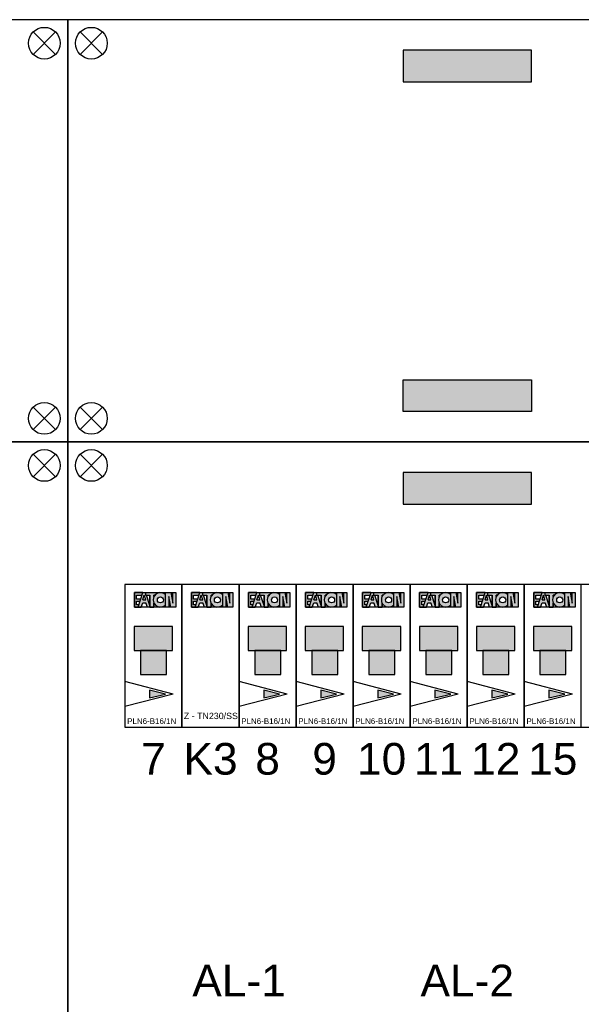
# Model space of a CAD drawing. Header units: millimetres. Extents: x -35665 to 9285, y 16711 to 36239.
# Tile 8 of 22: x -28257 to -26485, y 31585 to 34693. Entities that reach past the tile are written whole.
import ezdxf
from ezdxf.enums import TextEntityAlignment as Align

# ---------------------------------------------------------------- set-up
doc = ezdxf.new("R2010")
doc.units = ezdxf.units.MM
doc.header["$LTSCALE"] = 100
doc.layers.add('EL$6----', color=7, linetype='Continuous')
doc.layers.add('EL6-----', color=7, linetype='Continuous')
doc.styles.add('Arial', font='arial.ttf')

# ---------------------------------------------------------------- blocks, each defined once
blk = doc.blocks.new('kastblok 1 leeg')
for points in [[(1462.5, -196.3), (1462.5, -96.3), (1057.5, -96.3), (1057.5, -196.3)], [(1462.5, -1136.6), (1462.5, -1236.6), (1057.5, -1236.6), (1057.5, -1136.6)]]:
    blk.add_hatch(color=256).paths.add_polyline_path(points)
blk.add_lwpolyline([(0, -1332.9), (2520, -1332.9), (2520, 0), (0, 0)], close=True)
for points in [[(38.8, -109.5), (109.5, -38.8)], [(109.5, -109.5), (38.8, -38.8)], [(2481.2, -109.5), (2410.5, -38.8)], [(2410.5, -109.5), (2481.2, -38.8)], [(38.8, -1223.4), (109.5, -1294.1)], [(109.5, -1223.4), (38.8, -1294.1)], [(2481.2, -1223.4), (2410.5, -1294.1)], [(2410.5, -1223.4), (2481.2, -1294.1)]]:
    blk.add_lwpolyline(points)
at = {"flags": 128}
for points in [[(1057.5, -196.3), (1462.5, -196.3), (1462.5, -96.3), (1057.5, -96.3), (1057.5, -196.3)], [(1057.5, -1136.6), (1462.5, -1136.6), (1462.5, -1236.6), (1057.5, -1236.6), (1057.5, -1136.6)]]:
    blk.add_lwpolyline(points, dxfattribs=at)
for centre in [(74.2, -74.2), (2445.8, -74.2), (74.2, -1258.7), (2445.8, -1258.7)]:
    blk.add_circle(centre, 50)
blk = doc.blocks.new('kastblok 3')
blk.add_hatch(color=256).paths.add_polyline_path([(1462.5, -196.3), (1462.5, -96.3), (1057.5, -96.3), (1057.5, -196.3)])
for points in [[(0, -3998.7), (2520, -3998.7), (2520, 0), (0, 0)], [(2340, -450), (180, -450), (180, -900), (2340, -900)], [(180, -900), (2340, -900), (2340, -450), (180, -450)]]:
    blk.add_lwpolyline(points, close=True)
for points in [[(38.8, -109.5), (109.5, -38.8)], [(109.5, -109.5), (38.8, -38.8)], [(2481.2, -109.5), (2410.5, -38.8)], [(2410.5, -109.5), (2481.2, -38.8)]]:
    blk.add_lwpolyline(points)
at = {"flags": 128}
blk.add_lwpolyline([(1057.5, -196.3), (1462.5, -196.3), (1462.5, -96.3), (1057.5, -96.3), (1057.5, -196.3)], dxfattribs=at)
for centre in [(74.2, -74.2), (2445.8, -74.2)]:
    blk.add_circle(centre, 50)
blk = doc.blocks.new('Eaton Relais')
for points in [[(56.3, -26), (56.3, -25.3), (29.7, -25.3), (29.7, -71.2), (41.5, -71.2), (43.7, -64.4), (36.8, -64.4), (36.8, -52.8), (47.5, -52.8), (49.6, -46.4), (36.8, -46.4), (36.8, -33.6), (53.8, -33.6)], [(106, -26.1), (106, -25.3), (64.4, -25.3), (64.4, -33.6), (78.8, -33.6), (78.8, -71.2), (91.6, -71.2), (91.6, -59, -0.247607), (91.6, -37.5), (91.6, -33.6), (94.2, -33.6, -0.156025)], [(150.7, -58.9), (144.4, -25.3), (128.4, -25.3), (128.4, -71.2), (138, -71.2), (138, -37.6), (144.3, -71.2), (160.3, -71.2), (160.3, -25.3), (150.7, -25.3)]]:
    blk.add_hatch(color=160).paths.add_polyline_path(points)
h = blk.add_hatch(color=256)
h.paths.add_polyline_path([(68.1, -33.6), (64.4, -33.6), (64.4, -25.3), (56.5, -25.3), (41.5, -71.2), (51.1, -71.2), (56.1, -58), (65.7, -58), (70.8, -71.2), (78.8, -71.2), (78.8, -66.3)])
h.paths.add_polyline_path([(65.4, -48.6), (56.5, -48.6), (60.9, -33.6)], flags=16)
h = blk.add_hatch(color=256)
h.paths.add_polyline_path([(128.4, -64.1), (128.4, -32.4, 2.489681)])
h.paths.add_polyline_path([(102.3, -48.3, -1), (121.5, -48.3, -1)], flags=16)
at = {"color": 0}
blk.add_lwpolyline([(0, 0), (0, -450), (180, -450), (180, 0), (0, 0)], dxfattribs=at)
for points in [[(29.7, -25.3), (29.7, -71.2), (41.5, -71.2)], [(56.3, -26), (56.3, -25.3), (29.7, -25.3)], [(41.5, -71.2), (56.5, -25.3)], [(56.5, -25.3), (65.5, -25.3)], [(64.4, -25.3), (64.4, -33.6), (78.8, -33.6), (78.8, -71.2), (91.6, -71.2), (91.6, -59)], [(64.4, -25.3), (106, -25.3)], [(106, -25.3), (106, -26.1)], [(128.4, -71.2), (128.4, -25.3), (144.4, -25.3)], [(144.3, -71.2), (138, -37.6), (138, -71.2), (128.4, -71.2), (128.4, -25.3)], [(160.3, -25.3), (160.3, -71.2), (144.3, -71.2)], [(144.4, -25.3), (150.7, -58.9), (150.7, -25.3), (160.3, -25.3), (160.3, -71.2)], [(49.6, -46.4), (36.8, -46.4), (36.8, -33.6), (53.8, -33.6)], [(43.7, -64.4), (36.8, -64.4), (36.8, -52.8), (47.5, -52.8)], [(41.5, -71.2), (51.1, -71.2), (56.1, -58), (65.7, -58)], [(56.5, -48.6), (60.9, -33.6)], [(56.5, -48.6), (65.4, -48.6)], [(65.4, -48.6), (60.9, -33.6)], [(80.4, -71.2), (70.8, -71.2), (65.7, -58), (65.7, -58)], [(78.8, -66.3), (68.1, -33.6)], [(91.6, -59), (91.6, -71.2), (78.8, -71.2), (78.8, -33.6)], [(91.6, -37.5), (91.6, -33.6)], [(94.2, -33.6), (91.6, -33.6), (91.6, -37.5)]]:
    blk.add_lwpolyline(points)
blk.add_lwpolyline([(29.7, -25.3), (160.3, -25.3), (160.3, -71.2), (29.7, -71.2)], close=True)
blk.add_circle((111.9, -48.3), 9.6)
blk.add_arc((111.9, -48.3), 22.9, 43.7665, 316.2335)
at = {"style": 'Arial'}
blk.add_text('Z - TN230/SS', height=20, dxfattribs=at).set_placement((91.1, -414.7), align=Align.MIDDLE_CENTER)
blk = doc.blocks.new('*U48')
for color, points in [(160, [(56.3, -26), (56.3, -25.3), (29.7, -25.3), (29.7, -71.2), (41.5, -71.2), (43.7, -64.4), (36.8, -64.4), (36.8, -52.8), (47.5, -52.8), (49.6, -46.4), (36.8, -46.4), (36.8, -33.6), (53.8, -33.6)]), (160, [(106, -26.1), (106, -25.3), (64.4, -25.3), (64.4, -33.6), (78.8, -33.6), (78.8, -71.2), (91.6, -71.2), (91.6, -59, -0.247607), (91.6, -37.5), (91.6, -33.6), (94.2, -33.6, -0.156025)]), (160, [(150.7, -58.9), (144.4, -25.3), (128.4, -25.3), (128.4, -71.2), (138, -71.2), (138, -37.6), (144.3, -71.2), (160.3, -71.2), (160.3, -25.3), (150.7, -25.3)]), (256, [(49.3, -283.6), (131.5, -283.6), (131.5, -207.8), (49.3, -207.8)])]:
    blk.add_hatch(color=color).paths.add_polyline_path(points)
h = blk.add_hatch(color=256)
h.paths.add_polyline_path([(68.1, -33.6), (64.4, -33.6), (64.4, -25.3), (56.5, -25.3), (41.5, -71.2), (51.1, -71.2), (56.1, -58), (65.7, -58), (70.8, -71.2), (78.8, -71.2), (78.8, -66.3)])
h.paths.add_polyline_path([(65.4, -48.6), (56.5, -48.6), (60.9, -33.6)], flags=16)
h = blk.add_hatch(color=256)
h.paths.add_polyline_path([(128.4, -64.1), (128.4, -32.4, 2.489681)])
h.paths.add_polyline_path([(102.3, -48.3, -1), (121.5, -48.3, -1)], flags=16)
h = blk.add_hatch(color=256)
h.dxf.hatch_style = 1
h.paths.add_polyline_path([(150, -132.6), (29, -132.6), (29, -207.8), (150, -207.8)])
h = blk.add_hatch(color=20)
h.dxf.hatch_style = 1
h.paths.add_polyline_path([(77.9, -333), (77.9, -358.1), (127.9, -345.6)])
at = {"color": 0}
blk.add_line((150, -207.4), (150, -132.6), dxfattribs=at)
blk.add_line((150, -207.4), (150, -132.6), dxfattribs=at)
blk.add_lwpolyline([(0, 0), (0, -450), (180, -450), (180, 0), (0, 0)], dxfattribs=at)
for points in [[(29.7, -25.3), (29.7, -71.2), (41.5, -71.2)], [(56.3, -26), (56.3, -25.3), (29.7, -25.3)], [(41.5, -71.2), (56.5, -25.3)], [(56.5, -25.3), (65.5, -25.3)], [(64.4, -25.3), (64.4, -33.6), (78.8, -33.6), (78.8, -71.2), (91.6, -71.2), (91.6, -59)], [(64.4, -25.3), (106, -25.3)], [(106, -25.3), (106, -26.1)], [(128.4, -71.2), (128.4, -25.3), (144.4, -25.3)], [(144.3, -71.2), (138, -37.6), (138, -71.2), (128.4, -71.2), (128.4, -25.3)], [(160.3, -25.3), (160.3, -71.2), (144.3, -71.2)], [(144.4, -25.3), (150.7, -58.9), (150.7, -25.3), (160.3, -25.3), (160.3, -71.2)], [(49.6, -46.4), (36.8, -46.4), (36.8, -33.6), (53.8, -33.6)], [(43.7, -64.4), (36.8, -64.4), (36.8, -52.8), (47.5, -52.8)], [(41.5, -71.2), (51.1, -71.2), (56.1, -58), (65.7, -58)], [(56.5, -48.6), (60.9, -33.6)], [(56.5, -48.6), (65.4, -48.6)], [(65.4, -48.6), (60.9, -33.6)], [(80.4, -71.2), (70.8, -71.2), (65.7, -58), (65.7, -58)], [(78.8, -66.3), (68.1, -33.6)], [(91.6, -59), (91.6, -71.2), (78.8, -71.2), (78.8, -33.6)], [(91.6, -37.5), (91.6, -33.6)], [(94.2, -33.6), (91.6, -33.6), (91.6, -37.5)], [(151.8, -345.6), (0, -305.9)], [(151.8, -345.6), (0, -385.2)]]:
    blk.add_lwpolyline(points)
for points in [[(29.7, -25.3), (160.3, -25.3), (160.3, -71.2), (29.7, -71.2)], [(77.9, -333), (77.9, -358.1), (127.9, -345.6)]]:
    blk.add_lwpolyline(points, close=True)
for points in [[(29, -207.8), (150, -207.8), (150, -132.6), (29, -132.6)], [(49.3, -283.6), (131.5, -283.6), (131.5, -207.8), (49.3, -207.8)], [(49.3, -283.6), (131.5, -283.6), (131.5, -207.8), (49.3, -207.8)]]:
    blk.add_lwpolyline(points, close=True, dxfattribs=at)
blk.add_circle((111.9, -48.3), 9.6)
blk.add_arc((111.9, -48.3), 22.9, 43.7665, 316.2335)
at = {"style": 'Arial'}
for tag, p in [('TYPENUMMER', (6.9, -440.3)), ('SCHAKELVERMOGEN', (47.8, -440.3))]:
    blk.add_attdef(tag, p, '', height=18, dxfattribs=at)

msp = doc.modelspace()

# ---------------------------------------------------------------- block references
for name, p in [('kastblok 1 leeg', (-30624.5, 34692.6)), ('kastblok 1 leeg', (-28104.5, 34692.6)), ('kastblok 3', (-30624.5, 33359.6)), ('kastblok 3', (-28104.5, 33359.6))]:
    msp.add_blockref(name, p)
at = {"layer": 'EL$6----'}
ref = msp.add_blockref('*U48', (-27924.5, 32909.6), dxfattribs=at)
ref.add_attrib('TYPENUMMER', 'PLN6-B16/1N', (-27917.6, 32469.4), dxfattribs={"layer": '0', "height": 18, "style": 'Arial'})
ref = msp.add_blockref('*U48', (-27564.5, 32909.6), dxfattribs=at)
ref.add_attrib('TYPENUMMER', 'PLN6-B16/1N', (-27557.6, 32469.4), dxfattribs={"layer": '0', "height": 18, "style": 'Arial'})
ref = msp.add_blockref('*U48', (-27384.5, 32909.6), dxfattribs=at)
ref.add_attrib('TYPENUMMER', 'PLN6-B16/1N', (-27377.6, 32469.4), dxfattribs={"layer": '0', "height": 18, "style": 'Arial'})
ref = msp.add_blockref('*U48', (-27204.5, 32909.6), dxfattribs=at)
ref.add_attrib('TYPENUMMER', 'PLN6-B16/1N', (-27197.6, 32469.4), dxfattribs={"layer": '0', "height": 18, "style": 'Arial'})
ref = msp.add_blockref('*U48', (-27024.5, 32909.6), dxfattribs=at)
ref.add_attrib('TYPENUMMER', 'PLN6-B16/1N', (-27017.6, 32469.4), dxfattribs={"layer": '0', "height": 18, "style": 'Arial'})
ref = msp.add_blockref('*U48', (-26844.5, 32909.6), dxfattribs=at)
ref.add_attrib('TYPENUMMER', 'PLN6-B16/1N', (-26837.6, 32469.4), dxfattribs={"layer": '0', "height": 18, "style": 'Arial'})
ref = msp.add_blockref('*U48', (-26664.5, 32909.6), dxfattribs=at)
ref.add_attrib('TYPENUMMER', 'PLN6-B16/1N', (-26657.6, 32469.4), dxfattribs={"layer": '0', "height": 18, "style": 'Arial'})
at = {"layer": 'EL6-----'}
msp.add_blockref('Eaton Relais', (-27744.5, 32909.6), dxfattribs=at)

# ---------------------------------------------------------------- texts
at = {"layer": 'EL$6----', "linetype": 'Continuous', "style": 'Arial'}
for s, p in [('7', (-27834.5, 32359.6)), ('K3', (-27654.5, 32359.6)), ('8', (-27474.5, 32359.6)), ('9', (-27294.5, 32359.6)), ('10', (-27114.5, 32359.6)), ('11', (-26934.5, 32359.6)), ('12', (-26754.5, 32359.6)), ('15', (-26574.5, 32359.6)), ('AL-1', (-27564.5, 31659.6)), ('AL-2', (-26844.5, 31659.6))]:
    msp.add_text(s, height=100, dxfattribs=at).set_placement(p, align=Align.MIDDLE_CENTER)

doc.saveas('drawing.dxf')
